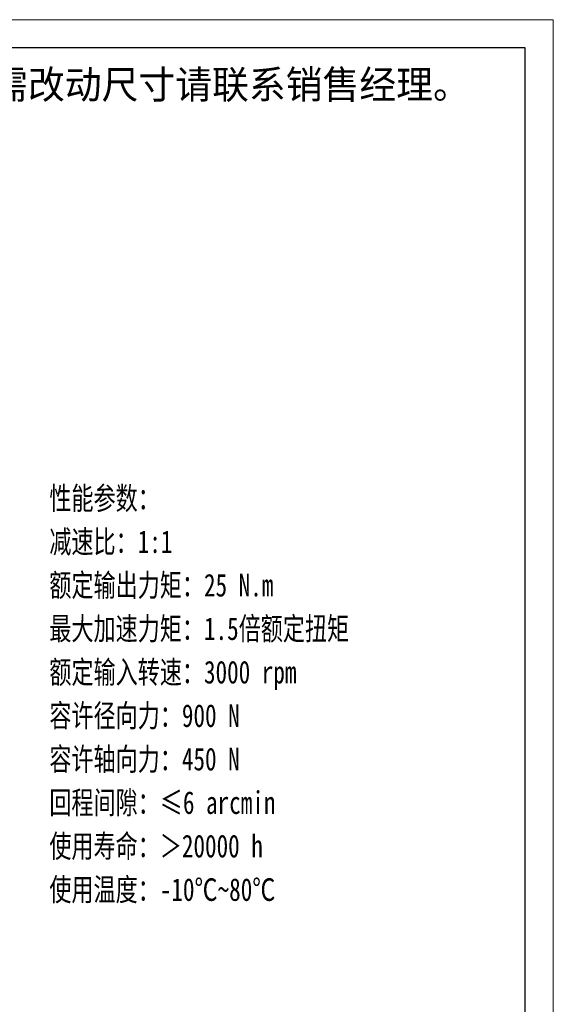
# Model space of a CAD drawing. Header units: millimetres. Extents: x 7 to 424, y 23 to 317.
# Tile 6 of 6: x 330 to 424, y 143 to 317. Entities that reach past the tile are written whole.
import ezdxf

# ---------------------------------------------------------------- set-up
doc = ezdxf.new("R2010")
doc.units = ezdxf.units.MM
doc.layers.add('6文字层', color=3, linetype='Continuous')
for name, color, linetype, lineweight in [('图框_外框线', 7, 'Continuous', 18), ('尺寸线层', 3, 'Continuous', 18), ('粗实线层', 7, 'Continuous', 35)]:
    doc.layers.add(name, color=color, linetype=linetype, lineweight=lineweight)
doc.styles.add('标准', font='txt', dxfattribs={"width": 0.667})

# ---------------------------------------------------------------- blocks, each defined once
blk = doc.blocks.new('提示字样')
at = {"layer": '6文字层', "insert": (1.21, 11.52), "char_height": 10, "width": 317.6795, "attachment_point": 1}
blk.add_mtext('{\\C1;此图为标准图，如需改动尺寸请联系销售经理。}', dxfattribs=at)

msp = doc.modelspace()

# ---------------------------------------------------------------- linework, layer by layer
at = {"layer": '图框_外框线', "color": 3}
msp.add_lwpolyline([(8.6413, 22.7503), (424.3341, 22.7503), (424.3341, 316.7045), (8.6413, 316.7045)], close=True, dxfattribs=at)
at = {"layer": '图框_外框线', "color": 3, "lineweight": 25}
msp.add_lwpolyline([(33.385, 27.699), (419.3854, 27.699), (419.3854, 311.7558), (33.385, 311.7558)], close=True, dxfattribs=at)

# ---------------------------------------------------------------- block references
at = {"layer": '粗实线层', "xscale": 0.5, "yscale": 0.5, "zscale": 0.5}
msp.add_blockref('提示字样', (272.4942, 302.01), dxfattribs=at)

# ---------------------------------------------------------------- texts
at = {"layer": '尺寸线层', "insert": (335.3686, 234.2796), "char_height": 4, "width": 82.586747, "attachment_point": 1, "line_spacing_factor": 1.15057, "style": '标准'}
msp.add_mtext('{\\W0.75;性能参数：\\P减速比：1:1\\P额定输出力矩：25 N.m\\P最大加速力矩：1.5倍额定扭矩\\P额定输入转速：3000 rpm\\P容许径向力：900 N\\P容许轴向力：450 N\\P回程间隙：≤6 arcmin\\P使用寿命：＞20000 h\\P使用温度：-10℃~80℃', dxfattribs=at)

doc.saveas('drawing.dxf')
